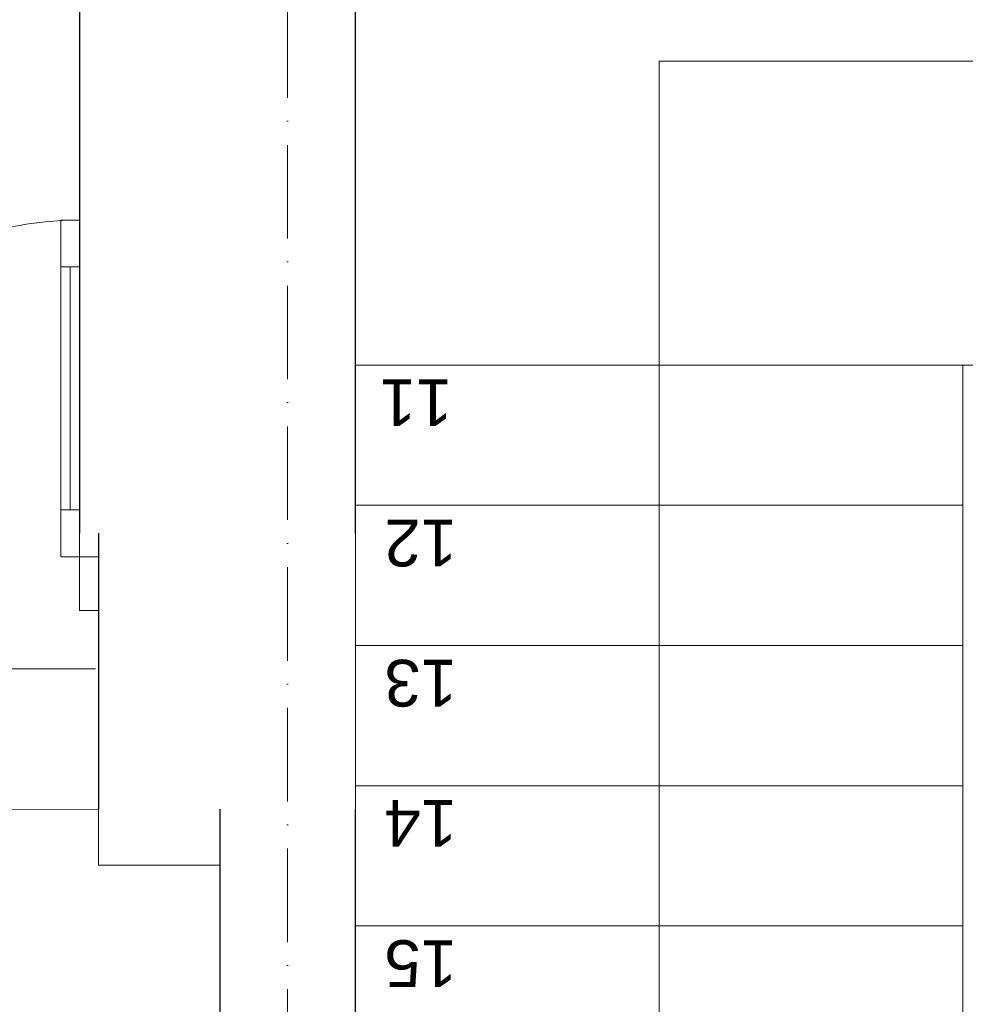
# Model space of a CAD drawing. Header units: millimetres. Extents: x 1700 to 4670, y 990 to 3874.
# Tile 93 of 110: x 2740 to 2942, y 2520 to 2730. Entities that reach past the tile are written whole.
import ezdxf

# ---------------------------------------------------------------- set-up
doc = ezdxf.new("R2010")
doc.units = ezdxf.units.MM
doc.linetypes.add('Kropki i Kreski', pattern=[300, 200, -50, 0, -50])
doc.linetypes.add('Wipeout_Contour', pattern=[1000, 0, -1000])
for name, color, linetype in [('Nowe_210-A Pomieszczenia', 7, 'Continuous'), ('Nowe_250-A Schody Pochylnie', 7, 'Continuous'), ('Nowe_260-A Balustrady', 7, 'Continuous'), ('Nowe_420-K Ściany', 7, 'Continuous'), ('Nowe_Drzwi Archicad', 7, 'Continuous')]:
    doc.layers.add(name, color=color, linetype=linetype)
for name, color, linetype, lineweight in [('Nowe_250-A Schody Pochylnie_Nr_pióra__1', 7, 'Continuous', 13), ('Nowe_250-A Schody Pochylnie_Nr_pióra__11', 7, 'Continuous', 13), ('Nowe_250-A Schody Pochylnie_Nr_pióra__71', 7, 'Continuous', 13), ('Nowe_260-A Balustrady_Nr_pióra__91', 7, 'Continuous', 13), ('Nowe_410-K Osie_Nr_pióra__18', 9, 'Continuous', 13), ('Nowe_420-K Ściany_Nr_pióra__27', 7, 'Continuous', 25), ('Nowe_Drzwi Archicad_Nr_pióra__23', 7, 'Continuous', 15), ('Nowe_Drzwi Archicad_Nr_pióra__27', 7, 'Continuous', 25), ('Nowe_Drzwi Archicad_Nr_pióra__3', 7, 'Continuous', 13)]:
    doc.layers.add(name, color=color, linetype=linetype, lineweight=lineweight)
doc.styles.add('STYL_AUTOMATYCZNY_1', font='txt')

msp = doc.modelspace()

# ---------------------------------------------------------------- linework, layer by layer
at = {"layer": 'Nowe_210-A Pomieszczenia', "color": 252, "linetype": 'Continuous', "lineweight": 0, "flags": 128}
msp.add_lwpolyline([(2782.79, 2370.41), (2782.79, 2549.41), (2756.79, 2549.41), (2756.79, 2561.41), (2570.79, 2561.41), (2570.79, 2370.41)], close=True, dxfattribs=at)
at = {"layer": 'Nowe_Drzwi Archicad', "color": 252, "linetype": 'Wipeout_Contour', "lineweight": 0, "ltscale": 29395.983428}
msp.add_line((2748.79, 2687.41), (2748.79, 2677.41), dxfattribs=at)
at = {"layer": 'Nowe_Drzwi Archicad', "color": 252, "linetype": 'Wipeout_Contour', "lineweight": 0, "ltscale": 29629.900551}
for p, q in [((2750.79, 2677.41), (2748.79, 2677.41)), ((2748.79, 2677.41), (2748.79, 2625.41)), ((2750.79, 2625.41), (2750.79, 2677.41)), ((2748.79, 2625.41), (2750.79, 2625.41))]:
    msp.add_line(p, q, dxfattribs=at)
at = {"layer": 'Nowe_Drzwi Archicad', "color": 252, "linetype": 'Wipeout_Contour', "lineweight": 0, "ltscale": 29707.778361}
msp.add_line((2750.79, 2677.41), (2750.79, 2625.41), dxfattribs=at)
at = {"layer": 'Nowe_Drzwi Archicad_Nr_pióra__3', "color": 252, "linetype": 'Continuous', "lineweight": 13}
for p, q in [((2748.79, 2677.41), (2748.79, 2687.41)), ((2750.79, 2677.41), (2750.79, 2625.41))]:
    msp.add_line(p, q, dxfattribs=at)
at = {"layer": 'Nowe_Drzwi Archicad_Nr_pióra__3', "color": 252, "linetype": 'Continuous', "lineweight": 13, "flags": 128}
msp.add_lwpolyline([(2750.79, 2677.41), (2750.79, 2625.41), (2748.79, 2625.41), (2748.79, 2677.41)], close=True, dxfattribs=at)

# ---------------------------------------------------------------- wipeouts: each hides what was drawn before it
at = {"color": 252, "linetype": 'Wipeout_Contour', "lineweight": 0, "ltscale": 37288.829561}
msp.add_wipeout([(2946.79, 2652.41), (2950.79, 2656.41), (2941.79, 2656.41), (2945.79, 2652.41)], dxfattribs=at).dxf.layer = 'Nowe_260-A Balustrady'
at = {"color": 252, "linetype": 'Wipeout_Contour', "lineweight": 0, "ltscale": 30657.474411}
msp.add_wipeout([(2752.79, 2819.41), (2752.79, 2620.41), (2811.79, 2620.41), (2811.79, 2819.41)], dxfattribs=at).dxf.layer = 'Nowe_420-K Ściany'

# ---------------------------------------------------------------- next in the draw order: linework, layer by layer
at = {"layer": 'Nowe_260-A Balustrady_Nr_pióra__91', "color": 252, "linetype": 'Continuous', "lineweight": 13}
msp.add_line((2950.79, 2656.41), (2941.79, 2656.41), dxfattribs=at)
at = {"layer": 'Nowe_420-K Ściany_Nr_pióra__27', "color": 252, "linetype": 'Continuous', "lineweight": 25, "flags": 128}
for points in [[(2752.79, 2819.41), (2752.79, 2620.41)], [(2811.79, 2620.41), (2811.79, 2816.41)]]:
    msp.add_lwpolyline(points, dxfattribs=at)
at = {"layer": 'Nowe_Drzwi Archicad', "color": 252, "linetype": 'Wipeout_Contour', "lineweight": 0, "ltscale": 29395.983428}
for p, q in [((2752.79, 2687.41), (2748.79, 2687.41)), ((2752.79, 2677.41), (2752.79, 2687.41)), ((2748.79, 2677.41), (2752.79, 2677.41))]:
    msp.add_line(p, q, dxfattribs=at)
at = {"layer": 'Nowe_Drzwi Archicad', "color": 252, "linetype": 'Wipeout_Contour', "lineweight": 0, "ltscale": 29707.778361}
for p, q in [((2752.79, 2677.41), (2750.79, 2677.41)), ((2752.79, 2625.41), (2752.79, 2677.41)), ((2750.79, 2625.41), (2752.79, 2625.41))]:
    msp.add_line(p, q, dxfattribs=at)
at = {"layer": 'Nowe_Drzwi Archicad', "color": 252, "linetype": 'Wipeout_Contour', "lineweight": 0, "ltscale": 29957.53526}
msp.add_line((2752.79, 2625.41), (2748.79, 2625.41), dxfattribs=at)
at = {"layer": 'Nowe_Drzwi Archicad_Nr_pióra__3', "color": 252, "linetype": 'Continuous', "lineweight": 13}
for p, q in [((2748.79, 2687.41), (2752.79, 2687.41)), ((2752.79, 2687.41), (2752.79, 2677.41)), ((2752.79, 2677.41), (2748.79, 2677.41)), ((2748.79, 2625.41), (2752.79, 2625.41))]:
    msp.add_line(p, q, dxfattribs=at)
at = {"layer": 'Nowe_Drzwi Archicad_Nr_pióra__3', "color": 252, "linetype": 'Continuous', "lineweight": 13, "flags": 128}
msp.add_lwpolyline([(2752.79, 2677.41), (2752.79, 2625.41), (2750.79, 2625.41), (2750.79, 2677.41)], close=True, dxfattribs=at)

# ---------------------------------------------------------------- next in the draw order: wipeouts: each hides what was drawn before it
at = {"color": 252, "linetype": 'Wipeout_Contour', "lineweight": 0, "ltscale": 38840.913175}
msp.add_wipeout([(2945.79, 2652.41), (2941.79, 2656.41), (2941.79, 2386.41), (2945.79, 2386.41)], dxfattribs=at).dxf.layer = 'Nowe_260-A Balustrady'
at = {"color": 252, "linetype": 'Wipeout_Contour', "lineweight": 0, "ltscale": 27157.951156}
msp.add_wipeout([(2576.79, 2620.41), (2576.79, 2561.41), (2756.79, 2561.41), (2756.79, 2620.41)], dxfattribs=at).dxf.layer = 'Nowe_420-K Ściany'
at = {"color": 252, "linetype": 'Wipeout_Contour', "lineweight": 0, "ltscale": 24291.886085}
msp.add_wipeout([(2782.79, 2561.41), (2811.79, 2561.41), (2811.79, 2620.41)], dxfattribs=at).dxf.layer = 'Nowe_420-K Ściany'

# ---------------------------------------------------------------- next in the draw order: linework, layer by layer
at = {"layer": 'Nowe_260-A Balustrady_Nr_pióra__91', "color": 252, "linetype": 'Continuous', "lineweight": 13}
msp.add_line((2941.79, 2656.41), (2941.79, 2386.41), dxfattribs=at)
at = {"layer": 'Nowe_410-K Osie_Nr_pióra__18', "color": 9, "linetype": 'Kropki i Kreski', "lineweight": 13}
msp.add_line((2656.19, 2591.41), (2756.19, 2591.41), dxfattribs=at)
at = {"layer": 'Nowe_420-K Ściany_Nr_pióra__27', "color": 252, "linetype": 'Continuous', "lineweight": 25}
for p, q in [((2756.79, 2620.41), (2756.79, 2615.41)), ((2756.79, 2615.41), (2756.79, 2603.91)), ((2756.79, 2603.91), (2756.79, 2561.41))]:
    msp.add_line(p, q, dxfattribs=at)
at = {"layer": 'Nowe_420-K Ściany_Nr_pióra__27', "color": 252, "linetype": 'Continuous', "lineweight": 25, "flags": 128}
msp.add_lwpolyline([(2811.79, 2620.41), (2811.79, 2561.41)], dxfattribs=at)
at = {"layer": 'Nowe_Drzwi Archicad', "color": 252, "linetype": 'Wipeout_Contour', "lineweight": 0, "ltscale": 29957.53526}
for p, q in [((2748.79, 2625.41), (2748.79, 2615.41)), ((2752.79, 2615.41), (2752.79, 2625.41)), ((2748.79, 2615.41), (2752.79, 2615.41))]:
    msp.add_line(p, q, dxfattribs=at)
at = {"layer": 'Nowe_Drzwi Archicad', "color": 252, "linetype": 'Wipeout_Contour', "lineweight": 0, "ltscale": 30228.518864}
for p, q in [((2756.79, 2615.41), (2752.79, 2615.41)), ((2752.79, 2615.41), (2752.79, 2603.91)), ((2756.79, 2603.91), (2756.79, 2615.41)), ((2752.79, 2603.91), (2756.79, 2603.91))]:
    msp.add_line(p, q, dxfattribs=at)
at = {"layer": 'Nowe_Drzwi Archicad_Nr_pióra__23', "color": 252, "linetype": 'Continuous', "lineweight": 15}
for p, q in [((2752.79, 2603.91), (2752.79, 2615.41)), ((2752.79, 2615.41), (2756.79, 2615.41)), ((2756.79, 2615.41), (2756.79, 2603.91)), ((2756.79, 2603.91), (2752.79, 2603.91))]:
    msp.add_line(p, q, dxfattribs=at)
at = {"layer": 'Nowe_Drzwi Archicad_Nr_pióra__27', "color": 252, "linetype": 'Continuous', "lineweight": 25}
for p, q in [((2756.79, 2620.41), (2756.79, 2615.41)), ((2756.79, 2615.41), (2756.79, 2603.91)), ((2756.79, 2615.41), (2756.79, 2603.91)), ((2756.79, 2603.91), (2756.79, 2561.41))]:
    msp.add_line(p, q, dxfattribs=at)
at = {"layer": 'Nowe_Drzwi Archicad_Nr_pióra__3', "color": 252, "linetype": 'Continuous', "lineweight": 13}
for p, q in [((2748.79, 2615.41), (2748.79, 2625.41)), ((2752.79, 2625.41), (2752.79, 2615.41)), ((2752.79, 2615.41), (2748.79, 2615.41))]:
    msp.add_line(p, q, dxfattribs=at)
msp.add_arc((2752.79, 2615.41), 72, 90, 180, dxfattribs=at)

# ---------------------------------------------------------------- next in the draw order: wipeouts: each hides what was drawn before it
at = {"color": 252, "linetype": 'Wipeout_Contour', "lineweight": 0, "ltscale": 55631.043778}
msp.add_wipeout([(2811.79, 2816.41), (2811.79, 2656.41), (2941.79, 2656.41), (2950.79, 2656.41), (3080.79, 2656.41), (3080.79, 2816.41)], dxfattribs=at).dxf.layer = 'Nowe_250-A Schody Pochylnie'
at = {"color": 252, "linetype": 'Wipeout_Contour', "lineweight": 0, "ltscale": 34464.086132}
msp.add_wipeout([(2782.79, 2561.41), (2782.79, 2327.41), (2811.79, 2327.41), (2811.79, 2561.41)], dxfattribs=at).dxf.layer = 'Nowe_420-K Ściany'

# ---------------------------------------------------------------- next in the draw order: linework, layer by layer
at = {"layer": 'Nowe_250-A Schody Pochylnie_Nr_pióra__1', "color": 252, "linetype": 'Continuous', "lineweight": 13}
for p, q in [((2811.79, 2816.41), (2811.79, 2656.41)), ((2941.79, 2656.41), (2950.79, 2656.41))]:
    msp.add_line(p, q, dxfattribs=at)
at = {"layer": 'Nowe_410-K Osie_Nr_pióra__18', "color": 9, "linetype": 'Kropki i Kreski', "lineweight": 13, "ltscale": 0.1}
msp.add_line((2797.29, 3004.46), (2797.29, 1094.35), dxfattribs=at)
at = {"layer": 'Nowe_420-K Ściany_Nr_pióra__27', "color": 252, "linetype": 'Continuous', "lineweight": 25, "flags": 128}
for points in [[(2782.79, 2561.41), (2782.79, 2370.41)], [(2811.79, 2327.41), (2811.79, 2561.41)]]:
    msp.add_lwpolyline(points, dxfattribs=at)

# ---------------------------------------------------------------- next in the draw order: wipeouts: each hides what was drawn before it
at = {"color": 252, "linetype": 'Wipeout_Contour', "lineweight": 0, "ltscale": 36605.728688}
msp.add_wipeout([(2811.79, 2356.41), (2941.79, 2356.41), (2941.79, 2656.41), (2811.79, 2656.41)], dxfattribs=at).dxf.layer = 'Nowe_250-A Schody Pochylnie'

# ---------------------------------------------------------------- next in the draw order: linework, layer by layer
at = {"layer": 'Nowe_250-A Schody Pochylnie_Nr_pióra__1', "color": 252, "linetype": 'Continuous', "lineweight": 13}
for p, q in [((2811.79, 2656.41), (2811.79, 2356.41)), ((2941.79, 2656.41), (2811.79, 2656.41)), ((2941.79, 2356.41), (2941.79, 2656.41))]:
    msp.add_line(p, q, dxfattribs=at)

# ---------------------------------------------------------------- next in the draw order: wipeouts: each hides what was drawn before it
at = {"color": 252, "linetype": 'Wipeout_Contour', "lineweight": 0, "ltscale": 55631.043778}
msp.add_wipeout([(2811.79, 2816.41), (2811.79, 2656.41), (2941.79, 2656.41), (2950.79, 2656.41), (3080.79, 2656.41), (3080.79, 2816.41)], dxfattribs=at).dxf.layer = 'Nowe_250-A Schody Pochylnie'

# ---------------------------------------------------------------- next in the draw order: linework, layer by layer
at = {"layer": 'Nowe_250-A Schody Pochylnie_Nr_pióra__11', "color": 252, "linetype": 'Continuous', "lineweight": 13}
for p, q in [((2811.79, 2816.41), (2811.79, 2656.41)), ((3015.79, 2721.41), (2876.79, 2721.41)), ((2811.79, 2656.41), (2941.79, 2656.41)), ((2941.79, 2656.41), (2950.79, 2656.41))]:
    msp.add_line(p, q, dxfattribs=at)

# ---------------------------------------------------------------- next in the draw order: wipeouts: each hides what was drawn before it
at = {"color": 252, "linetype": 'Wipeout_Contour', "lineweight": 0, "ltscale": 34668.378753}
msp.add_wipeout([(2811.79, 2656.41), (2811.79, 2626.41), (2941.79, 2626.41), (2941.79, 2656.41)], dxfattribs=at).dxf.layer = 'Nowe_250-A Schody Pochylnie'

# ---------------------------------------------------------------- next in the draw order: linework, layer by layer
at = {"layer": 'Nowe_250-A Schody Pochylnie_Nr_pióra__11', "color": 252, "linetype": 'Continuous', "lineweight": 13}
for p, q in [((2876.79, 2721.41), (2876.79, 2656.41)), ((2811.79, 2656.41), (2811.79, 2626.41)), ((2941.79, 2656.41), (2811.79, 2656.41)), ((2941.79, 2626.41), (2941.79, 2656.41)), ((2811.79, 2626.41), (2941.79, 2626.41))]:
    msp.add_line(p, q, dxfattribs=at)

# ---------------------------------------------------------------- next in the draw order: texts
at = {"layer": 'Nowe_250-A Schody Pochylnie_Nr_pióra__71', "color": 252, "lineweight": 13, "insert": (2832.52, 2648.34), "char_height": 10, "attachment_point": 4, "rotation": 180, "style": 'STYL_AUTOMATYCZNY_1'}
msp.add_mtext('\\A1;{\\pql;\\fArial|b0|i0|c238|p0;\\W1.000000;11}', dxfattribs=at)

# ---------------------------------------------------------------- next in the draw order: wipeouts: each hides what was drawn before it
at = {"color": 252, "linetype": 'Wipeout_Contour', "lineweight": 0, "ltscale": 34935.916316}
msp.add_wipeout([(2941.79, 2626.41), (2811.79, 2626.41), (2811.79, 2596.41), (2941.79, 2596.41)], dxfattribs=at).dxf.layer = 'Nowe_250-A Schody Pochylnie'

# ---------------------------------------------------------------- next in the draw order: linework, layer by layer
at = {"layer": 'Nowe_250-A Schody Pochylnie_Nr_pióra__11', "color": 252, "linetype": 'Continuous', "lineweight": 13}
for p, q in [((2941.79, 2626.41), (2811.79, 2626.41)), ((2811.79, 2626.41), (2811.79, 2596.41)), ((2941.79, 2596.41), (2941.79, 2626.41)), ((2811.79, 2596.41), (2941.79, 2596.41))]:
    msp.add_line(p, q, dxfattribs=at)

# ---------------------------------------------------------------- next in the draw order: texts
at = {"layer": 'Nowe_250-A Schody Pochylnie_Nr_pióra__71', "color": 252, "lineweight": 13, "insert": (2833.54, 2618.34), "char_height": 10, "attachment_point": 4, "rotation": 180, "style": 'STYL_AUTOMATYCZNY_1'}
msp.add_mtext('\\A1;{\\pql;\\fArial|b0|i0|c238|p0;\\W1.000000;12}', dxfattribs=at)

# ---------------------------------------------------------------- next in the draw order: wipeouts: each hides what was drawn before it
at = {"color": 252, "linetype": 'Wipeout_Contour', "lineweight": 0, "ltscale": 35242.460362}
msp.add_wipeout([(2941.79, 2596.41), (2811.79, 2596.41), (2811.79, 2566.41), (2941.79, 2566.41)], dxfattribs=at).dxf.layer = 'Nowe_250-A Schody Pochylnie'

# ---------------------------------------------------------------- next in the draw order: linework, layer by layer
at = {"layer": 'Nowe_250-A Schody Pochylnie_Nr_pióra__11', "color": 252, "linetype": 'Continuous', "lineweight": 13}
for p, q in [((2941.79, 2596.41), (2811.79, 2596.41)), ((2811.79, 2596.41), (2811.79, 2566.41)), ((2941.79, 2566.41), (2941.79, 2596.41)), ((2811.79, 2566.41), (2941.79, 2566.41))]:
    msp.add_line(p, q, dxfattribs=at)

# ---------------------------------------------------------------- next in the draw order: texts
at = {"layer": 'Nowe_250-A Schody Pochylnie_Nr_pióra__71', "color": 252, "lineweight": 13, "insert": (2833.54, 2588.42), "char_height": 10, "attachment_point": 4, "rotation": 180, "style": 'STYL_AUTOMATYCZNY_1'}
msp.add_mtext('\\A1;{\\pql;\\fArial|b0|i0|c238|p0;\\W1.000000;13}', dxfattribs=at)

# ---------------------------------------------------------------- next in the draw order: wipeouts: each hides what was drawn before it
at = {"color": 252, "linetype": 'Wipeout_Contour', "lineweight": 0, "ltscale": 35586.984908}
msp.add_wipeout([(2941.79, 2566.41), (2811.79, 2566.41), (2811.79, 2536.41), (2941.79, 2536.41)], dxfattribs=at).dxf.layer = 'Nowe_250-A Schody Pochylnie'

# ---------------------------------------------------------------- next in the draw order: linework, layer by layer
at = {"layer": 'Nowe_250-A Schody Pochylnie_Nr_pióra__11', "color": 252, "linetype": 'Continuous', "lineweight": 13}
for p, q in [((2941.79, 2566.41), (2811.79, 2566.41)), ((2811.79, 2566.41), (2811.79, 2536.41)), ((2941.79, 2536.41), (2941.79, 2566.41)), ((2811.79, 2536.41), (2941.79, 2536.41))]:
    msp.add_line(p, q, dxfattribs=at)

# ---------------------------------------------------------------- next in the draw order: texts
at = {"layer": 'Nowe_250-A Schody Pochylnie_Nr_pióra__71', "color": 252, "lineweight": 13, "insert": (2833.54, 2558.34), "char_height": 10, "attachment_point": 4, "rotation": 180, "style": 'STYL_AUTOMATYCZNY_1'}
msp.add_mtext('\\A1;{\\pql;\\fArial|b0|i0|c238|p0;\\W1.000000;14}', dxfattribs=at)

# ---------------------------------------------------------------- next in the draw order: wipeouts: each hides what was drawn before it
at = {"color": 252, "linetype": 'Wipeout_Contour', "lineweight": 0, "ltscale": 35968.380226}
msp.add_wipeout([(2941.79, 2536.41), (2811.79, 2536.41), (2811.79, 2506.41), (2941.79, 2506.41)], dxfattribs=at).dxf.layer = 'Nowe_250-A Schody Pochylnie'

# ---------------------------------------------------------------- next in the draw order: linework, layer by layer
at = {"layer": 'Nowe_250-A Schody Pochylnie_Nr_pióra__11', "color": 252, "linetype": 'Continuous', "lineweight": 13}
for p, q in [((2876.79, 2656.41), (2876.79, 2386.41)), ((2941.79, 2536.41), (2811.79, 2536.41)), ((2811.79, 2536.41), (2811.79, 2506.41)), ((2941.79, 2506.41), (2941.79, 2536.41))]:
    msp.add_line(p, q, dxfattribs=at)

# ---------------------------------------------------------------- next in the draw order: texts
at = {"layer": 'Nowe_250-A Schody Pochylnie_Nr_pióra__71', "color": 252, "lineweight": 13, "insert": (2833.54, 2528.42), "char_height": 10, "attachment_point": 4, "rotation": 180, "style": 'STYL_AUTOMATYCZNY_1'}
msp.add_mtext('\\A1;{\\pql;\\fArial|b0|i0|c238|p0;\\W1.000000;15}', dxfattribs=at)

doc.saveas('drawing.dxf')
